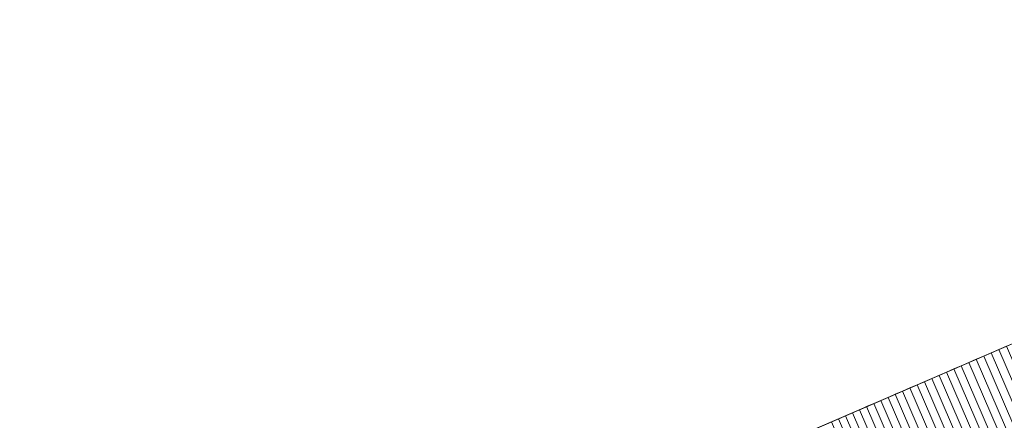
# Model space of a CAD drawing. Header units: centimetres. Extents: x -72 to 74, y -14 to 13.
# Tile 6 of 61: x -72.38 to -65.36, y -7.83 to -4.98. Entities that reach past the tile are written whole.
import ezdxf

# ---------------------------------------------------------------- set-up
doc = ezdxf.new("R2010")
doc.units = ezdxf.units.CM
doc.header["$LTSCALE"] = 2.54
doc.layers.add('Lucido design-1', color=7, linetype='Continuous')

# ---------------------------------------------------------------- blocks, each defined once
blk = doc.blocks.new('Gruppo-1')
at = {"color": 230, "linetype": 'Continuous', "lineweight": 9}
for points, invisible_edges in [([(-19.1811, 12.6131, 81.0804), (-19.1283, 12.6359, -57.895), (-72.3818, -10.3438, -57.895), (-19.1811, 12.6131, 81.0804)], 13), ([(-72.3818, -10.3438, 81.0804), (-52.9102, -1.9415, 109.0067), (-19.1811, 12.6131, 81.0804), (-72.3818, -10.3438, 81.0804)], 15), ([(-72.3818, -10.3438, -57.895), (-72.3818, -10.3438, 81.0804), (-19.1811, 12.6131, 81.0804), (-72.3818, -10.3438, -57.895)], 14), ([(-17.8142, 9.4454, 81.0804), (-17.7614, 9.4682, -57.895), (-71.0149, -13.5114, -57.895), (-17.8142, 9.4454, 81.0804)], 13), ([(-71.0149, -13.5114, 81.0804), (-51.5433, -5.1091, 109.0067), (-17.8142, 9.4454, 81.0804), (-71.0149, -13.5114, 81.0804)], 15), ([(-71.0149, -13.5114, -57.895), (-71.0149, -13.5114, 81.0804), (-17.8142, 9.4454, 81.0804), (-71.0149, -13.5114, -57.895)], 14), ([(-72.3818, -10.3438, 81.0804), (-68.1292, -8.5087, 96.8089), (-52.9102, -1.9415, 109.0067), (-72.3818, -10.3438, 81.0804)], 15), ([(-68.1292, -8.5087, 96.8089), (-61.0332, -5.4467, 104.8313), (-52.9102, -1.9415, 109.0067), (-68.1292, -8.5087, 96.8089)], 15), ([(-71.0149, -13.5114, 81.0804), (-66.7623, -11.6763, 96.8089), (-51.5433, -5.1091, 109.0067), (-71.0149, -13.5114, 81.0804)], 15), ([(-66.7623, -11.6763, 96.8089), (-59.6663, -8.6143, 104.8313), (-51.5433, -5.1091, 109.0067), (-66.7623, -11.6763, 96.8089)], 15), ([(-68.1292, -8.5087, 96.8089), (-65.7714, -7.4913, 100.2089), (-61.0332, -5.4467, 104.8313), (-68.1292, -8.5087, 96.8089)], 15), ([(-65.7714, -7.4913, 100.2089), (-63.8908, -6.6797, 102.316), (-61.0332, -5.4467, 104.8313), (-65.7714, -7.4913, 100.2089)], 15), ([(-65.7714, -7.4913, 100.2089), (-65.0709, -7.189, 101.0443), (-63.8908, -6.6797, 102.316), (-65.7714, -7.4913, 100.2089)], 15), ([(-65.7714, -7.4913, 100.2089), (-65.3979, -7.3301, 100.6624), (-65.0709, -7.189, 101.0443), (-65.7714, -7.4913, 100.2089)], 15), ([(-65.3979, -7.3301, 100.6624), (-65.2352, -7.2599, 100.8542), (-65.0709, -7.189, 101.0443), (-65.3979, -7.3301, 100.6624)], 15), ([(-65.3979, -7.3301, 100.6624), (-65.3439, -7.3068, 100.7265), (-65.2352, -7.2599, 100.8542), (-65.3979, -7.3301, 100.6624)], 14), ([(-65.7714, -7.4913, 100.2089), (-65.559, -7.3996, 100.4691), (-65.3979, -7.3301, 100.6624), (-65.7714, -7.4913, 100.2089)], 15), ([(-65.559, -7.3996, 100.4691), (-65.5055, -7.3765, 100.5337), (-65.3979, -7.3301, 100.6624), (-65.559, -7.3996, 100.4691)], 14), ([(-65.5055, -7.3765, 100.5337), (-65.4518, -7.3534, 100.5982), (-65.3979, -7.3301, 100.6624), (-65.5055, -7.3765, 100.5337)], 12), ([(-65.7714, -7.4913, 100.2089), (-65.6656, -7.4456, 100.3393), (-65.559, -7.3996, 100.4691), (-65.7714, -7.4913, 100.2089)], 15), ([(-65.6656, -7.4456, 100.3393), (-65.6124, -7.4227, 100.4043), (-65.559, -7.3996, 100.4691), (-65.6656, -7.4456, 100.3393)], 12), ([(-68.1292, -8.5087, 96.8089), (-67.1275, -8.0765, 98.382), (-65.7714, -7.4913, 100.2089), (-68.1292, -8.5087, 96.8089)], 15), ([(-67.1275, -8.0765, 98.382), (-66.6907, -7.8879, 99.0042), (-65.7714, -7.4913, 100.2089), (-67.1275, -8.0765, 98.382)], 15), ([(-66.6907, -7.8879, 99.0042), (-66.136, -7.6486, 99.7468), (-65.7714, -7.4913, 100.2089), (-66.6907, -7.8879, 99.0042)], 15), ([(-66.136, -7.6486, 99.7468), (-65.9808, -7.5816, 99.9459), (-65.7714, -7.4913, 100.2089), (-66.136, -7.6486, 99.7468)], 15), ([(-65.9808, -7.5816, 99.9459), (-65.8764, -7.5366, 100.0777), (-65.7714, -7.4913, 100.2089), (-65.9808, -7.5816, 99.9459)], 15), ([(-65.8764, -7.5366, 100.0777), (-65.824, -7.514, 100.1434), (-65.7714, -7.4913, 100.2089), (-65.8764, -7.5366, 100.0777)], 12), ([(-65.7714, -7.4913, 100.2089), (-65.7186, -7.4685, 100.2742), (-65.6656, -7.4456, 100.3393), (-65.7714, -7.4913, 100.2089)], 12), ([(-66.136, -7.6486, 99.7468), (-66.0844, -7.6263, 99.8133), (-65.9808, -7.5816, 99.9459), (-66.136, -7.6486, 99.7468)], 14), ([(-66.0844, -7.6263, 99.8133), (-66.0327, -7.604, 99.8797), (-65.9808, -7.5816, 99.9459), (-66.0844, -7.6263, 99.8133)], 12), ([(-65.9808, -7.5816, 99.9459), (-65.9287, -7.5592, 100.0119), (-65.8764, -7.5366, 100.0777), (-65.9808, -7.5816, 99.9459)], 12), ([(-66.6907, -7.8879, 99.0042), (-66.3403, -7.7367, 99.4791), (-66.136, -7.6486, 99.7468), (-66.6907, -7.8879, 99.0042)], 15), ([(-66.3403, -7.7367, 99.4791), (-66.2385, -7.6928, 99.6133), (-66.136, -7.6486, 99.7468), (-66.3403, -7.7367, 99.4791)], 15), ([(-66.2385, -7.6928, 99.6133), (-66.1873, -7.6707, 99.6801), (-66.136, -7.6486, 99.7468), (-66.2385, -7.6928, 99.6133)], 12), ([(-66.3403, -7.7367, 99.4791), (-66.2895, -7.7148, 99.5463), (-66.2385, -7.6928, 99.6133), (-66.3403, -7.7367, 99.4791)], 12), ([(-66.6907, -7.8879, 99.0042), (-66.5416, -7.8236, 99.2087), (-66.3403, -7.7367, 99.4791), (-66.6907, -7.8879, 99.0042)], 15), ([(-66.5416, -7.8236, 99.2087), (-66.4413, -7.7803, 99.3442), (-66.3403, -7.7367, 99.4791), (-66.5416, -7.8236, 99.2087)], 15), ([(-66.5416, -7.8236, 99.2087), (-66.4916, -7.802, 99.2766), (-66.4413, -7.7803, 99.3442), (-66.5416, -7.8236, 99.2087)], 12), ([(-66.4413, -7.7803, 99.3442), (-66.3909, -7.7586, 99.4117), (-66.3403, -7.7367, 99.4791), (-66.4413, -7.7803, 99.3442)], 12), ([(-66.6907, -7.8879, 99.0042), (-66.5915, -7.8451, 99.1407), (-66.5416, -7.8236, 99.2087), (-66.6907, -7.8879, 99.0042)], 13)]:
    blk.add_3dface(points, dxfattribs=dict(at, invisible_edges=invisible_edges))
for points in [[(-72.3818, -10.3438, -57.895), (-71.0149, -13.5114, -57.895), (-17.7614, 9.4682, -57.895), (-19.1283, 12.6359, -57.895)], [(-65.4518, -7.3534, 100.5982), (-64.0849, -10.521, 100.5982), (-64.1386, -10.5442, 100.5337), (-65.5055, -7.3765, 100.5337)], [(-65.3979, -7.3301, 100.6624), (-64.031, -10.4978, 100.6624), (-64.0849, -10.521, 100.5982), (-65.4518, -7.3534, 100.5982)], [(-65.3439, -7.3068, 100.7265), (-63.977, -10.4744, 100.7265), (-64.031, -10.4978, 100.6624), (-65.3979, -7.3301, 100.6624)], [(-65.6124, -7.4227, 100.4043), (-64.2455, -10.5903, 100.4043), (-64.2987, -10.6133, 100.3393), (-65.6656, -7.4456, 100.3393)], [(-65.559, -7.3996, 100.4691), (-64.1922, -10.5673, 100.4691), (-64.2455, -10.5903, 100.4043), (-65.6124, -7.4227, 100.4043)], [(-65.5055, -7.3765, 100.5337), (-64.1386, -10.5442, 100.5337), (-64.1922, -10.5673, 100.4691), (-65.559, -7.3996, 100.4691)], [(-65.824, -7.514, 100.1434), (-64.4571, -10.6816, 100.1434), (-64.5096, -10.7043, 100.0777), (-65.8764, -7.5366, 100.0777)], [(-65.7714, -7.4913, 100.2089), (-64.4045, -10.6589, 100.2089), (-64.4571, -10.6816, 100.1434), (-65.824, -7.514, 100.1434)], [(-65.7186, -7.4685, 100.2742), (-64.3517, -10.6361, 100.2742), (-64.4045, -10.6589, 100.2089), (-65.7714, -7.4913, 100.2089)], [(-65.6656, -7.4456, 100.3393), (-64.2987, -10.6133, 100.3393), (-64.3517, -10.6361, 100.2742), (-65.7186, -7.4685, 100.2742)], [(-65.9808, -7.5816, 99.9459), (-64.6139, -10.7493, 99.9459), (-64.6658, -10.7717, 99.8797), (-66.0327, -7.604, 99.8797)], [(-65.9287, -7.5592, 100.0119), (-64.5618, -10.7268, 100.0119), (-64.6139, -10.7493, 99.9459), (-65.9808, -7.5816, 99.9459)], [(-65.8764, -7.5366, 100.0777), (-64.5096, -10.7043, 100.0777), (-64.5618, -10.7268, 100.0119), (-65.9287, -7.5592, 100.0119)], [(-66.136, -7.6486, 99.7468), (-64.7691, -10.8162, 99.7468), (-64.8204, -10.8384, 99.6801), (-66.1873, -7.6707, 99.6801)], [(-66.0844, -7.6263, 99.8133), (-64.7175, -10.794, 99.8133), (-64.7691, -10.8162, 99.7468), (-66.136, -7.6486, 99.7468)], [(-66.0327, -7.604, 99.8797), (-64.6658, -10.7717, 99.8797), (-64.7175, -10.794, 99.8133), (-66.0844, -7.6263, 99.8133)], [(-66.2895, -7.7148, 99.5463), (-64.9226, -10.8825, 99.5463), (-64.9734, -10.9044, 99.4791), (-66.3403, -7.7367, 99.4791)], [(-66.2385, -7.6928, 99.6133), (-64.8716, -10.8605, 99.6133), (-64.9226, -10.8825, 99.5463), (-66.2895, -7.7148, 99.5463)], [(-66.1873, -7.6707, 99.6801), (-64.8204, -10.8384, 99.6801), (-64.8716, -10.8605, 99.6133), (-66.2385, -7.6928, 99.6133)], [(-66.4413, -7.7803, 99.3442), (-65.0744, -10.948, 99.3442), (-65.1247, -10.9697, 99.2766), (-66.4916, -7.802, 99.2766)], [(-66.3909, -7.7586, 99.4117), (-65.024, -10.9263, 99.4117), (-65.0744, -10.948, 99.3442), (-66.4413, -7.7803, 99.3442)], [(-66.3403, -7.7367, 99.4791), (-64.9734, -10.9044, 99.4791), (-65.024, -10.9263, 99.4117), (-66.3909, -7.7586, 99.4117)], [(-66.5416, -7.8236, 99.2087), (-65.1747, -10.9913, 99.2087), (-65.2246, -11.0128, 99.1407), (-66.5915, -7.8451, 99.1407)], [(-66.4916, -7.802, 99.2766), (-65.1247, -10.9697, 99.2766), (-65.1747, -10.9913, 99.2087), (-66.5416, -7.8236, 99.2087)]]:
    blk.add_3dface(points, dxfattribs=at)
blk = doc.blocks.new('Gruppo-3-1')
at = {"color": 230}
blk.add_blockref('Gruppo-1', (0, 0), dxfattribs=at)

msp = doc.modelspace()

# ---------------------------------------------------------------- block references
at = {"layer": 'Lucido design-1', "color": 230, "true_color": 0xff0066}
msp.add_blockref('Gruppo-3-1', (0, 0), dxfattribs=at)

doc.saveas('drawing.dxf')
